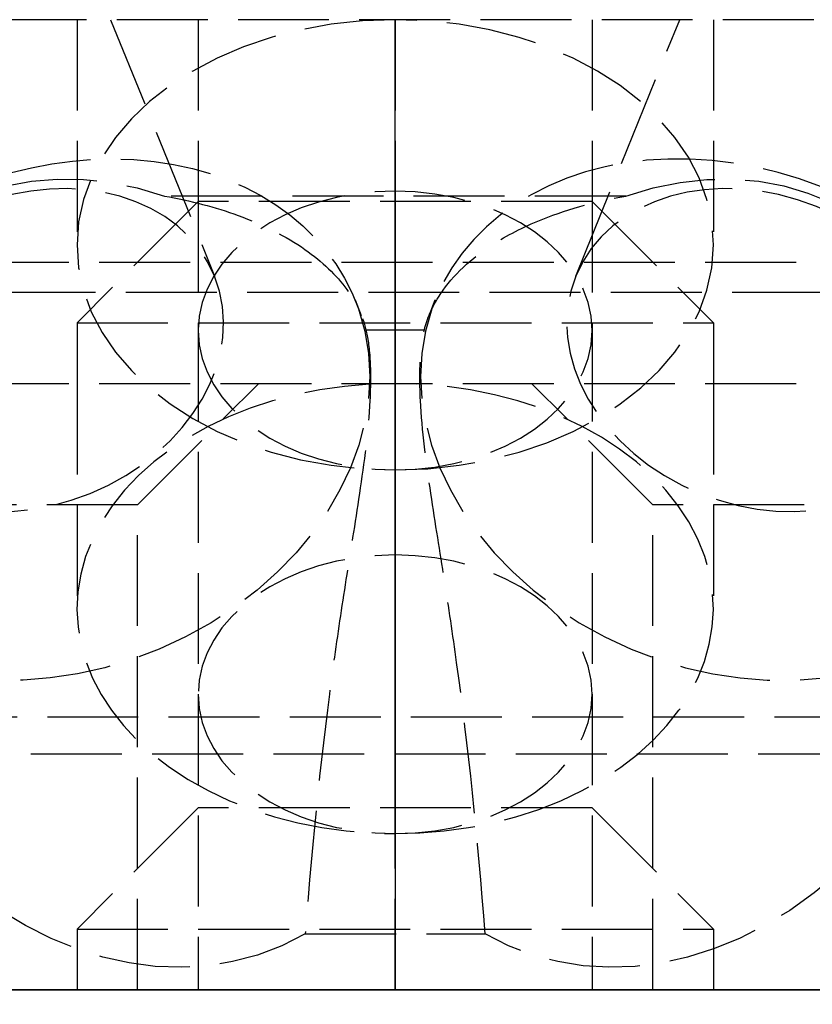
# Model space of a CAD drawing. Header units: millimetres. Extents: x -25 to 25, y -0.2 to 16.
import ezdxf

# ---------------------------------------------------------------- set-up
doc = ezdxf.new("R2010")
doc.units = ezdxf.units.MM
doc.header["$LTSCALE"] = 10
doc.linetypes.add('ALLCAD_Strich', pattern=[0.2, 0.15, -0.05])
for name, color, linetype in [('BESCH_KONT_sich_schn_ansi_2d', 40, 'Continuous'), ('BESCH_KONT_sich_schn_grun_2d', 10, 'Continuous'), ('BESCH_KONT_sich_schn_seit_2d', 160, 'Continuous')]:
    doc.layers.add(name, color=color, linetype=linetype)

msp = doc.modelspace()

# ---------------------------------------------------------------- linework, layer by layer
at = {"layer": 'BESCH_KONT_sich_schn_ansi_2d', "linetype": 'ALLCAD_Strich'}
for p, q in [((25, 0), (-25.00000000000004, 0)), ((-12.58732918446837, 0, -150), (12.58732918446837, 0, -150)), ((-5.250000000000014, 0, -20), (-5.250000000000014, 0, -23.71231060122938)), ((-5.250000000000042, 0, -80.00000000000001), (-5.250000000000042, 0, -83.71231060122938)), ((-5.086504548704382, 0, -13.42304987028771), (-2.876312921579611, 0, -5.961567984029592)), ((-4.138442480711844, 0, -6.949041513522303), (-2.532194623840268, 0, -6.553909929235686)), ((-3.250000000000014, 0, -25.12652416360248), (-3.250000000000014, 0, -36)), ((-3.250000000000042, 0, -85.12652416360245), (-3.250000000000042, 0, -90.00000000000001)), ((-0.5644394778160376, 0, -4.945268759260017), (0.5644394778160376, 0, -4.945268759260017)), ((-0.4933699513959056, 0, -4.95876038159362), (-0.4486172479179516, 0, -4.807677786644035)), ((-0.0098449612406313, 0, -0.0071317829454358), (-0.0098449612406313, 0, -0.0044961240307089)), ((-0.0081395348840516, 0, -0.0044961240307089), (-0.0081395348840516, 0, -0.0071317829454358)), ((-0.0063565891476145, 0, -0.0098449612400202), (-0.0071317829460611, 0, -0.0098449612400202)), ((-0.0071317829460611, 0, -0.0017829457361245), (-0.0063565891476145, 0, -0.0017829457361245)), ((-0.006511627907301, 0, -0.0033333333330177), (-0.0069767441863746, 0, -0.0033333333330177)), ((-0.0069767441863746, 0, -0.0082945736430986), (-0.006511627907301, 0, -0.0082945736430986)), ((-0.0053488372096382, 0, -0.0071317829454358), (-0.0053488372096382, 0, -0.0044961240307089)), ((-0.0036434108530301, 0, -0.0044961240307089), (-0.0036434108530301, 0, -0.0071317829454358)), ((-0.0027131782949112, 0, -0.001937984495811), (0.0010077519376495, 0, -0.001937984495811)), ((-0.0010077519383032, 0, -0.0096899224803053), (-0.0027131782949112, 0, -0.0096899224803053)), ((-0.0027131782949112, 0, -0.0096899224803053), (-0.0027131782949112, 0, -0.001937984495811)), ((-0.0010077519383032, 0, -0.0070542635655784), (-0.0010077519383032, 0, -0.0096899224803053)), ((0.0010077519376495, 0, -0.0070542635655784), (-0.0010077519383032, 0, -0.0070542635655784)), ((-0.0009871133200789, 0, -0.0056589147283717), (0.0005632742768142, 0, -0.0056589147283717)), ((-0.0009871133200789, 0, -0.0034883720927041), (-0.0009871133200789, 0, -0.0056589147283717)), ((0.0005632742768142, 0, -0.0034883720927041), (-0.0009871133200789, 0, -0.0034883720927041)), ((0.0014935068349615, 0, -0.0047286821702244), (0.0014935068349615, 0, -0.0044186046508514)), ((0.003178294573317, 0, -0.00410852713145), (0.003178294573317, 0, -0.0048837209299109)), ((0.0039534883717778, 0, -0.0071317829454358), (0.0039534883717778, 0, -0.0044961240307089)), ((0.0056589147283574, 0, -0.0044961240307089), (0.0056589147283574, 0, -0.0071317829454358)), ((0.0074418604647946, 0, -0.0098449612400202), (0.006666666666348, 0, -0.0098449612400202)), ((0.006666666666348, 0, -0.0017829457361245), (0.0074418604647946, 0, -0.0017829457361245)), ((0.0072868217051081, 0, -0.0033333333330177), (0.0068217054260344, 0, -0.0033333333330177)), ((0.0068217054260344, 0, -0.0082945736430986), (0.0072868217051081, 0, -0.0082945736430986)), ((0.0084496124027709, 0, -0.0071317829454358), (0.0084496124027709, 0, -0.0044961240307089)), ((0.010155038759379, 0, -0.0044961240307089), (0.010155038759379, 0, -0.0071317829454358)), ((0.4485816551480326, 0, -4.807557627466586), (0.4933699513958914, 0, -4.958760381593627)), ((4.138442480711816, 0, -6.949041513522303), (2.532194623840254, 0, -6.553909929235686)), ((2.876312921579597, 0, -5.961567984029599), (5.086504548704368, 0, -13.42304987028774)), ((3.249999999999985, 0, -25.12652416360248), (3.249999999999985, 0, -36)), ((3.249999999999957, 0, -85.12652416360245), (3.249999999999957, 0, -90.00000000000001)), ((5.249999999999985, 0, -20), (5.249999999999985, 0, -23.71231060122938)), ((5.249999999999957, 0, -80.00000000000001), (5.249999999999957, 0, -83.71231060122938))]:
    msp.add_line(p, q, dxfattribs=at)
at = {"layer": 'BESCH_KONT_sich_schn_ansi_2d', "linetype": 'ALLCAD_Strich', "extrusion": (0, -1, 0)}
for centre in [(-7.500000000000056, -100), (7.499999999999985, -50.00000000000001)]:
    msp.add_circle(centre, 5.25, dxfattribs=at)
at = {"layer": 'BESCH_KONT_sich_schn_ansi_2d', "linetype": 'ALLCAD_Strich', "extrusion": (0, 1, 0)}
for centre, radius in [((7.500000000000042, -100), 3.25), ((1.42e-14, -78.00000000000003), 5.25), ((1.42e-14, -133), 5.25), ((1.42e-14, -78.00000000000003), 3.25), ((1.42e-14, -133), 3.25), ((-7.499999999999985, -50.00000000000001), 3.25)]:
    msp.add_circle(centre, radius, dxfattribs=at)
for centre, radius, start, end in [((7.11e-14, -120.2500000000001), 12.25000000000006, 2.99999999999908, 177.0000000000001), ((1.42e-14, -30.00000000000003), 11.49999999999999, 203.4018390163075, 336.5981609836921), ((1.42e-14, -120), 7.5, 2.999999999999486, 176.9999999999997), ((-1.42e-14, -29.75000000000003), 7.750000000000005, 204.4000000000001, 335.5999999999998), ((0.0071317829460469, -0.0071317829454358), 0.0027131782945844, 270.0000000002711, 0), ((0.0071317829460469, -0.0044961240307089), 0.0027131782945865, 0, 89.99999999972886), ((0.0063565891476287, -0.0071317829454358), 0.0027131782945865, 180, 269.9999999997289), ((0.0063565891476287, -0.0044961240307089), 0.0027131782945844, 90.00000000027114, 180), ((-0.0010077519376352, -0.0048837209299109), 0.0021705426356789, 180, 269.9999999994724), ((-0.0010077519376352, -0.00410852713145), 0.0021705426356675, 90.00000000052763, 180), ((-0.0066666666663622, -0.0071317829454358), 0.0027131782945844, 270, 359.9999999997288), ((-0.0066666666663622, -0.0044961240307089), 0.0027131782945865, 0, 89.99999999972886), ((-0.0074418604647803, -0.0071317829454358), 0.0027131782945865, 180, 269.9999999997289), ((-0.0074418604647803, -0.0044961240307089), 0.0027131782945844, 90.00000000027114, 180), ((-12.50000000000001, -45.00000000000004), 5.250000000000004, 340.5242570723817, 180)]:
    msp.add_arc(centre, radius, start, end, dxfattribs=at)
at = {"layer": 'BESCH_KONT_sich_schn_ansi_2d', "linetype": 'ALLCAD_Strich', "extrusion": (0, -1, 0)}
for centre, radius, start, end in [((1.42e-14, -29.75000000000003), 12.25000000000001, 204.4000000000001, 335.5999999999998), ((-1.42e-14, -120), 11.00000000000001, 3.000000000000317, 177.0000000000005), ((-5.68e-14, -120.25), 7.749999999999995, 3.000000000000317, 177.0000000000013), ((-1.42e-14, -30.00000000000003), 7.500000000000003, 203.4018390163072, 336.5981609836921), ((-0.0069767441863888, -0.0044961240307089), 0.0011627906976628, 89.999999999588, 180), ((-0.0069767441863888, -0.0071317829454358), 0.0011627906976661, 180, 270.000000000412), ((-0.006511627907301, -0.0044961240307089), 0.0011627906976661, 0, 90.000000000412), ((-0.006511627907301, -0.0071317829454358), 0.0011627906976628, 270, 4.119963e-10), ((0.0005632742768, -0.0044186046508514), 0.0009302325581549, 0, 89.99999999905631), ((0.0005632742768, -0.0047286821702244), 0.0009302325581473, 270, 359.9999999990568), ((0.0068217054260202, -0.0044961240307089), 0.0011627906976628, 89.999999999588, 180), ((0.0068217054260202, -0.0071317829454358), 0.0011627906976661, 180, 270.000000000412), ((0.0072868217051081, -0.0044961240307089), 0.0011627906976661, 0, 90.000000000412), ((0.0072868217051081, -0.0071317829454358), 0.0011627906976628, 269.999999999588, 0)]:
    msp.add_arc(centre, radius, start, end, dxfattribs=at)
for centre, major_axis, ratio, start_param, end_param in [((-8.20266868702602, 0, -12.49999999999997), (1.609288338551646, 0, 5.432866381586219), 0.5735764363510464, -3.141592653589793, 3.141592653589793), ((-1.42e-14, 0, -23.71231060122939), (5.25, 0), 0.7071067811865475, -1.570796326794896, 4.712388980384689), ((-4.26e-14, 0, -80.00000000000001), (2.9e-15, 0, 7.424621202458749), 0.7071067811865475, -2.696110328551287, 2.696110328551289), ((-4.26e-14, 0, -83.71231060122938), (5.25, 0), 0.7071067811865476, -1.570796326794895, 4.71238898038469), ((-1.42e-14, 0, -20), (2.9e-15, 0, 7.424621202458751), 0.7071067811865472, -3.141592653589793, 3.141592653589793), ((-1.42e-14, 0, -25.12652416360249), (3.25, 0), 0.7071067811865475, -3.141592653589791, 3.141592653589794), ((-1.42e-14, 0, -85.12652416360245), (3.249999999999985, 0), 0.7071067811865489, -0.785085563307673, 3.14159265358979), ((-4.26e-14, 0, -85.12652416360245), (-3.249999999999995, 0), 0.7071067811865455, -3.6e-15, 0.7850855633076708), ((-4.26e-14, 0, -85.12652416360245), (3.25, 0), 0.7071067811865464, -2.356507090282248, -0.7850855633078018), ((-4.26e-14, 0, -80.00000000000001), (2.9e-15, 0, 7.424621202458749), 0.7071067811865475, 2.696110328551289, 3.141592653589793), ((5.527173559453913, 0, -3.46767982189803), (-5.033803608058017, 0, -1.491080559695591), 0.5735764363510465, -6.759892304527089, -0.4767069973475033), ((-4.26e-14, 0, -80.00000000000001), (2.9e-15, 0, 7.424621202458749), 0.7071067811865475, -3.141592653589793, -2.696110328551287)]:
    msp.add_ellipse(centre, major_axis=major_axis, ratio=ratio, start_param=start_param, end_param=end_param, dxfattribs=at)
at = {"layer": 'BESCH_KONT_sich_schn_ansi_2d', "linetype": 'ALLCAD_Strich', "extrusion": (0, 1, 0)}
for centre, major_axis, ratio, start_param, end_param in [((-5.527173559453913, 0, -3.46767982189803), (5.033803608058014, 0, -1.491080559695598), 0.5735764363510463, -9.901484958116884, -3.618299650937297), ((-5.992477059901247, 0, -5.038518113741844), (3.116164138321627, 0, -0.9230498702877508), 0.5735764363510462, -3.618299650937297, 2.664885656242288), ((-1.42e-14, 0, -36.00000000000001), (1.8e-15, 0, 4.596194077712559), 0.7071067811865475, -3.141592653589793, 3.141592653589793), ((-4.26e-14, 0, -90.00000000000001), (1.8e-15, 0, 4.596194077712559), 0.7071067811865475, -3.141592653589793, 3.141592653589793), ((5.992477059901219, 0, -5.038518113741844), (3.116164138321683, 0, 0.923049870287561), 0.5735764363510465, -5.806478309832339, 0.4767069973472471)]:
    msp.add_ellipse(centre, major_axis=major_axis, ratio=ratio, start_param=start_param, end_param=end_param, dxfattribs=at)
at = {"layer": 'BESCH_KONT_sich_schn_ansi_2d', "linetype": 'ALLCAD_Strich', "extrusion": (0, -0.9999999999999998, 0)}
msp.add_ellipse((8.20266868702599, 0, -12.49999999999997), major_axis=(-1.609288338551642, 0, 5.432866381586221), ratio=0.5735764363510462, start_param=-3.141592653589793, end_param=3.141592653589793, dxfattribs=at)
at = {"layer": 'BESCH_KONT_sich_schn_ansi_2d', "linetype": 'ALLCAD_Strich', "extrusion": (0, 1, 0)}
for points, knots in [([(-3.804787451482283, 0), (-3.373804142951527, 0, -0.1195009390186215), (-2.966001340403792, 0, -0.2894036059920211), (-2.591991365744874, 0, -0.5063420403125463), (-2.170191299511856, 0, -0.7510003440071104), (-1.799290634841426, 0, -1.050874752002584), (-1.489232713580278, 0, -1.395055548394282), (-1.200904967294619, 0, -1.715114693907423), (-0.969650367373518, 0, -2.068483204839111), (-0.7979445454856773, 0, -2.443931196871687), (-0.6433660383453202, 0, -2.781928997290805), (-0.5384480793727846, 0, -3.134705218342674), (-0.4820427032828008, 0, -3.494086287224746)], [0, 0, 0, 0, 0.136064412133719, 0.136064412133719, 0.136064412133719, 0.2895148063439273, 0.2895148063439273, 0.2895148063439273, 0.4322107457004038, 0.4322107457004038, 0.4322107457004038, 0.5606730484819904, 0.5606730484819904, 0.5606730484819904, 0.5606730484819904]), ([(-0.4820427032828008, 0, -3.494086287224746), (-0.4518935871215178, 0, -3.725743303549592), (-0.4033318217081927, 0, -4.168734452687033), (-0.4058223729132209, 0, -4.846674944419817), (-0.5873383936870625, 0, -5.043905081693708), (-0.8164254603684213, 0, -4.664623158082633), (-1.152672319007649, 0, -3.482579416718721), (-1.364116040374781, 0, -1.71044804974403), (-1.485113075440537, 0)], [-0.099254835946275, -0.099254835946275, -0.099254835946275, -0.099254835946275, -0.0323807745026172, 0.0344932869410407, 0.1682414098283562, 0.3019895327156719, 0.4357376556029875, 0.8369820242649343, 0.8369820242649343, 0.8369820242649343, 0.8369820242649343]), ([(1.485113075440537, 0), (1.364116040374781, 0, -1.71044804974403), (1.152672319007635, 0, -3.482579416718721), (0.8164254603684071, 0, -4.664623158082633), (0.5873383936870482, 0, -5.043905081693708), (0.4058223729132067, 0, -4.846674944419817), (0.4033318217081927, 0, -4.168734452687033), (0.4518935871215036, 0, -3.725743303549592), (0.4820427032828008, 0, -3.494086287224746)], [-0.8369820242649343, -0.8369820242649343, -0.8369820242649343, -0.8369820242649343, -0.4357376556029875, -0.3019895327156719, -0.1682414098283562, -0.0344932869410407, 0.0323807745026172, 0.099254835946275, 0.099254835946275, 0.099254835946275, 0.099254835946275]), ([(0.4820427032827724, 0, -3.494086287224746), (0.5275313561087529, 0, -3.204260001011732), (0.604597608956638, 0, -2.918562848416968), (0.7139671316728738, 0, -2.641272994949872), (0.9035222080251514, 0, -2.160684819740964), (1.187624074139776, 0, -1.711723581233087), (1.561693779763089, 0, -1.316596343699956), (1.794231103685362, 0, -1.070968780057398), (2.058838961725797, 0, -0.8490556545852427), (2.351840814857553, 0, -0.6552085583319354), (2.787986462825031, 0, -0.3666589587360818), (3.27854998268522, 0, -0.1459125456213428), (3.804787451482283, 0)], [0, 0, 0, 0, 0.1036939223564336, 0.1036939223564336, 0.1036939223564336, 0.2834122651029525, 0.2834122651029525, 0.2834122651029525, 0.3951326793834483, 0.3951326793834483, 0.3951326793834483, 0.5614332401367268, 0.5614332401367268, 0.5614332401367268, 0.5614332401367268])]:
    msp.add_open_spline(points, degree=3, knots=knots, dxfattribs=at)
at = {"layer": 'BESCH_KONT_sich_schn_ansi_2d', "linetype": 'ALLCAD_Strich'}
msp.add_open_spline([(-0.4820427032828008, 0, -3.494086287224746), (-0.1606809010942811, 0, -3.494086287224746), (0.1606809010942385, 0, -3.494086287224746), (0.4820427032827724, 0, -3.494086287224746)], degree=3, dxfattribs=at)
at = {"layer": 'BESCH_KONT_sich_schn_grun_2d', "linetype": 'ALLCAD_Strich'}
for p, q in [((12.90767078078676, 16), (-12.9076707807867, 15.99999999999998)), ((-5.25, 15.99999999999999), (-5.25, 12.28768939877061)), ((-4.695492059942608, 15.99999999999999), (-2.980795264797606, 11.77261002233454)), ((-3.25, 16), (-3.25, 13)), ((2.98079526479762, 11.77261002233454), (4.695492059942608, 16)), ((3.25, 16), (3.25, 13)), ((5.25, 15.99999999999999), (5.25, 12.28768939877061)), ((-3.25, 12.99999999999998), (-5.25, 11)), ((-3.25, 13), (-3.25, 10.87347583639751)), ((3.25, 12.99999999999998), (-3.25, 12.99999999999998)), ((3.25, 13), (3.25, 10.87347583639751)), ((3.25, 12.99999999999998), (5.25, 11)), ((-6.88306408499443, 11.99999999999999), (6.88306408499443, 12)), ((7.057798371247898, 11.49999999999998), (-7.057798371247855, 11.49999999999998)), ((-0.6621491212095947, 11.37720248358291), (-0.559086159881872, 11.12311247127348)), ((0.5590874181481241, 11.12311557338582), (0.6621491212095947, 11.3772024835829)), ((-5.25, 11), (-5.25, 10)), ((-5.25, 11), (5.25, 11)), ((5.25, 11), (5.25, 10)), ((-3.25, 10.87347583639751), (-3.25, -1.42e-14)), ((3.25, 10.87347583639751), (3.25, -1.42e-14)), ((-6.88306408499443, 9.999999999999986), (6.88306408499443, 10)), ((-5.250000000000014, 10), (-5.250000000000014, 6.287689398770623)), ((-4.250000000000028, 8), (-2.250000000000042, 9.999999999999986)), ((4.249999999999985, 8), (2.249999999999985, 10)), ((5.249999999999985, 10), (5.249999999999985, 6.287689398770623)), ((-4.250000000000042, 8), (-10.75000000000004, 8)), ((-4.250000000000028, 0), (-4.250000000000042, 8)), ((4.25, 0), (4.25, 8)), ((10.75, 8), (4.25, 8)), ((-7.739378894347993, 4.500000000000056), (7.739378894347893, 4.500000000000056)), ((7.489721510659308, 3.887143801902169), (-7.489721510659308, 3.887143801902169)), ((-3.25, 2.999999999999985), (-5.25, 1)), ((3.25, 2.999999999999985), (-3.25, 2.999999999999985)), ((3.25, 2.999999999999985), (5.25, 1)), ((-5.25, 1), (-5.25, 0)), ((-5.25, 1), (5.25, 1)), ((5.25, 1), (5.25, 0)), ((25.00000000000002, 0), (-25.00000000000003, -1.42e-14)), ((-0.0098449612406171, 0.0050000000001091), (-0.0098449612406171, 1.137e-13)), ((-0.0071317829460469, 0.0050000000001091), (-0.0098449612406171, 0.0050000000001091)), ((-0.0081395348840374, 0.0050000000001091), (-0.0081395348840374, 1.137e-13)), ((-0.0071317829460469, 0.0050000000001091), (-0.0071317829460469, 1.137e-13)), ((-0.0063565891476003, 0.0050000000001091), (-0.0071317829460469, 0.0050000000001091)), ((-0.0069767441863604, 0.0050000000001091), (-0.0069767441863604, 1.137e-13)), ((-0.0065116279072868, 0.0050000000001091), (-0.0065116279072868, 1.137e-13)), ((-0.0063565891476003, 0.0050000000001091), (-0.0036434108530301, 0.0050000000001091)), ((-0.0063565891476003, 0.0050000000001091), (-0.0063565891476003, 1.137e-13)), ((-0.0053488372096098, 0.0050000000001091), (-0.0053488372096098, 1.137e-13)), ((-0.0036434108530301, 0.0050000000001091), (-0.0036434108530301, 1.137e-13)), ((-0.0027131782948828, 0.0050000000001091), (-0.0027131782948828, 1.137e-13)), ((0.0010077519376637, 0.0050000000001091), (-0.0027131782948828, 0.0050000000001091)), ((-0.0010077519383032, 0.0050000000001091), (-0.0010077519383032, 1.137e-13)), ((-0.0009871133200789, 1.137e-13), (-0.0009871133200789, 0.0050000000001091)), ((0.0005632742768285, 0.0050000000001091), (0.0005632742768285, 1.137e-13)), ((0.0010077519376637, 0.0050000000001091), (0.0010077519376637, 1.137e-13)), ((0.0010077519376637, 0.0050000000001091), (0.0031782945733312, 0.0050000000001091)), ((0.0014935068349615, 0.0050000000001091), (0.0014935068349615, 1.137e-13)), ((0.0031782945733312, 0.0050000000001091), (0.0031782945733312, 1.137e-13)), ((0.003953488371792, 0.0050000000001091), (0.003953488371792, 1.137e-13)), ((0.0066666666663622, 0.0050000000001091), (0.003953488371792, 0.0050000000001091)), ((0.0056589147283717, 0.0050000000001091), (0.0056589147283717, 1.137e-13)), ((0.0066666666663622, 0.0050000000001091), (0.0066666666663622, 1.137e-13)), ((0.0074418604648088, 0.0050000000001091), (0.0066666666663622, 0.0050000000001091)), ((0.0068217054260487, 0.0050000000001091), (0.0068217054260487, 1.137e-13)), ((0.0072868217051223, 0.0050000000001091), (0.0072868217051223, 1.137e-13)), ((0.0074418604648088, 0.0050000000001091), (0.010155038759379, 0.0050000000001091)), ((0.0074418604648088, 0.0050000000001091), (0.0074418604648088, 1.137e-13)), ((0.0084496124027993, 0.0050000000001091), (0.0084496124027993, 1.137e-13)), ((0.010155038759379, 0.0050000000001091), (0.010155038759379, 1.137e-13))]:
    msp.add_line(p, q, dxfattribs=at)
at = {"layer": 'BESCH_KONT_sich_schn_grun_2d', "linetype": 'ALLCAD_Strich', "extrusion": (0, 0, -1)}
for centre, major_axis, ratio, start_param, end_param in [((0, 12.28768939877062), (5.25, 2.3e-15), 0.7071067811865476, -1.570796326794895, 4.71238898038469), ((-5.527173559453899, 9.403870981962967), (-4.865024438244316, -1.973331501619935), 0.7854191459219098, 0, 3.179456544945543), ((-4.5, 6.871491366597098), (-2.512456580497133, 6.194176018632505), 0.7854191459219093, -3.247987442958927, 0.6040189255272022), ((-5.992477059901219, 10.55102385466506), (3.011681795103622, 1.221586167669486), 0.7854191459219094, -3.141592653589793, 3.141592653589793), ((5.992477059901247, 10.55102385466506), (-3.011681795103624, 1.221586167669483), 0.7854191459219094, -3.141592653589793, 3.141592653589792), ((0, 10.87347583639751), (3.25, 1.4e-15), 0.7071067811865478, -3.141592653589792, 3.141592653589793), ((-5.527173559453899, 9.403870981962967), (4.86502443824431, 1.973331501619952), 0.7854191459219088, 0.0378638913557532, 2.88596561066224), ((-1.42e-14, 6.287689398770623), (5.25, 2.3e-15), 0.7071067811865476, -1.570796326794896, 4.71238898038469), ((-1.42e-14, 4.873475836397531), (3.25, 1.4e-15), 0.7071067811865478, -3.141592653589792, 3.141592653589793)]:
    msp.add_ellipse(centre, major_axis=major_axis, ratio=ratio, start_param=start_param, end_param=end_param, dxfattribs=at)
at = {"layer": 'BESCH_KONT_sich_schn_grun_2d', "linetype": 'ALLCAD_Strich', "extrusion": (0, 0, -0.9999999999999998)}
msp.add_ellipse((4.500000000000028, 6.871491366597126), major_axis=(2.512456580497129, 6.19417601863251), ratio=0.7854191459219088, start_param=-0.6040189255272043, end_param=3.247987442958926, dxfattribs=at)
at = {"layer": 'BESCH_KONT_sich_schn_grun_2d', "linetype": 'ALLCAD_Strich'}
for centre, major_axis, ratio, start_param, end_param in [((5.527173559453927, 9.403870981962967), (4.865024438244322, -1.973331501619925), 0.7854191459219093, -0.2556270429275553, 3.141592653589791), ((5.52717355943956, 9.403870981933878), (-4.865024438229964, 1.97333150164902), 0.7854191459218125, -7.8275e-12, 0.0378666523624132), ((5.527173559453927, 9.403870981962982), (-4.865024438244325, 1.973331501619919), 0.7854191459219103, 0.0378666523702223, 2.885965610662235)]:
    msp.add_ellipse(centre, major_axis=major_axis, ratio=ratio, start_param=start_param, end_param=end_param, dxfattribs=at)
for points, knots in [([(-3.804787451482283, 13.09043125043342), (-3.373804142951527, 13.01507384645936), (-2.966001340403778, 12.90793306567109), (-2.59199136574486, 12.77113148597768), (-2.170191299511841, 12.61684973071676), (-1.799290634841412, 12.42774864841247), (-1.489232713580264, 12.21070791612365), (-1.200904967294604, 12.00887831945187), (-0.9696503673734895, 11.78604380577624), (-0.7979445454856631, 11.54928595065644), (-0.643366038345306, 11.33614422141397), (-0.5384480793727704, 11.11368320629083), (-0.4820427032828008, 10.88705716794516)], [0, 0, 0, 0, 0.136064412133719, 0.136064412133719, 0.136064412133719, 0.2895148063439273, 0.2895148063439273, 0.2895148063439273, 0.4322107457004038, 0.4322107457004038, 0.4322107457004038, 0.5606730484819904, 0.5606730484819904, 0.5606730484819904, 0.5606730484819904]), ([(0.4820427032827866, 10.88705716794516), (0.5275313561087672, 11.06982189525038), (0.6045976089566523, 11.24998278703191), (0.713967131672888, 11.42484202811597), (0.9035222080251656, 11.72790138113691), (1.18762407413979, 12.0110167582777), (1.561693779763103, 12.26018436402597), (1.794231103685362, 12.41507733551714), (2.058838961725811, 12.55501596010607), (2.351840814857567, 12.67725612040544), (2.787986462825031, 12.85921576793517), (3.278549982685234, 12.99841866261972), (3.804787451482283, 13.09043125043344)], [0, 0, 0, 0, 0.1036939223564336, 0.1036939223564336, 0.1036939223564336, 0.2834122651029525, 0.2834122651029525, 0.2834122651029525, 0.3951326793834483, 0.3951326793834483, 0.3951326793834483, 0.5614332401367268, 0.5614332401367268, 0.5614332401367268, 0.5614332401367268]), ([(-0.4820427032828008, 10.88705716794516), (-0.4518935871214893, 10.759622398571), (-0.4033318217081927, 10.43634648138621), (-0.4058223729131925, 9.497225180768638), (-0.587338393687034, 8.148049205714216), (-0.8164254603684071, 6.758632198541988), (-1.152672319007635, 4.513665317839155), (-1.364116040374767, 2.530780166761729), (-1.485113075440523, 0.9218971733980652)], [-0.099254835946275, -0.099254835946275, -0.099254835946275, -0.099254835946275, -0.0323807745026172, 0.0344932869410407, 0.1682414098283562, 0.3019895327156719, 0.4357376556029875, 0.8369820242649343, 0.8369820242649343, 0.8369820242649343, 0.8369820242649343]), ([(1.485113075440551, 0.9218971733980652), (1.364116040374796, 2.530780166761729), (1.152672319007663, 4.513665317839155), (0.8164254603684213, 6.758632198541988), (0.5873383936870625, 8.148049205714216), (0.4058223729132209, 9.497225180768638), (0.403331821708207, 10.43634648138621), (0.4518935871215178, 10.759622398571), (0.482042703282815, 10.88705716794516)], [-0.8369820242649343, -0.8369820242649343, -0.8369820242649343, -0.8369820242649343, -0.4357376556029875, -0.3019895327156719, -0.1682414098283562, -0.0344932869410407, 0.0323807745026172, 0.099254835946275, 0.099254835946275, 0.099254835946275, 0.099254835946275]), ([(-1.485113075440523, 0.9218971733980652), (-0.9900753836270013, 0.9218971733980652), (-0.4950376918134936, 0.9218971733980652), (0.495037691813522, 0.9218971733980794), (0.990075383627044, 0.9218971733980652), (1.485113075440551, 0.9218971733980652)], [0, 0, 0, 0, 0.1485113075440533, 0.1485113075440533, 0.2970226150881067, 0.2970226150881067, 0.2970226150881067, 0.2970226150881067])]:
    msp.add_open_spline(points, degree=3, knots=knots, dxfattribs=at)
for points in [[(3.804787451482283, 13.09043125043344), (1.268262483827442, 13.09043125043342), (-1.268262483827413, 13.09043125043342), (-3.804787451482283, 13.09043125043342)], [(-0.4820427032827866, 10.88705716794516), (-0.1606809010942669, 10.88705716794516), (0.1606809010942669, 10.88705716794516), (0.4820427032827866, 10.88705716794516)]]:
    msp.add_open_spline(points, degree=3, dxfattribs=at)
at = {"layer": 'BESCH_KONT_sich_schn_seit_2d', "linetype": 'ALLCAD_Strich'}
for p, q in [((0, 16, -143.25), (0, 13, -143.25)), ((0, 16, -136.75), (0, 13, -136.75)), ((0, 16, -128.25), (0, 13, -128.25)), ((0, 16, -121.75), (0, 13, -121.75)), ((0, 16, -136.25), (0, 3, -136.25)), ((0, 16, -129.75), (0, 3, -129.75)), ((0, 16, -113.25), (0, 13, -113.25)), ((0, 16, -106.75), (0, 13, -106.75)), ((0, 16, -33.25000000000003), (0, 13, -33.25000000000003)), ((0, 16, -26.75000000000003), (0, 13, -26.75000000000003)), ((0, 16, -103.25), (0, 13, -103.25)), ((0, 16, -96.75000000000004), (0, 13, -96.75000000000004)), ((0, 16, -81.25000000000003), (0, 13, -81.25000000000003)), ((0, 16, -74.75000000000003), (0, 13, -74.75000000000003)), ((0, 16, -73.25000000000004), (0, 13, -73.25000000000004)), ((0, 16, -66.75000000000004), (0, 13, -66.75000000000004)), ((0, 16, -88.25000000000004), (0, 13, -88.25000000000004)), ((0, 16, -81.75000000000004), (0, 13, -81.75000000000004)), ((0, 16, -58.25000000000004), (0, 13, -58.25000000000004)), ((0, 16, -51.75000000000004), (0, 13, -51.75000000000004)), ((0, 16, -48.25000000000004), (0, 13, -48.25000000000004)), ((0, 16, -41.75000000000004), (0, 13, -41.75000000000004)), ((0, 11.5, -37.50000000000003), (0, 16, -42.00000000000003)), ((0, 16, -34.81052926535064), (0, 11.5, -32.95155933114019)), ((0, 11.5, -20.40317049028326), (0, 16, -21.37610492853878)), ((0, 16, -18.01072211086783), (0, 7.92639201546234, -6.955236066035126)), ((0, 16, -6.989277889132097), (0, 13.17565569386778, -3.121800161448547)), ((0, 16, -12.57537879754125), (0, 8.575378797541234, -20.00000000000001)), ((0, 13.1715728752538, -27.42462120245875), (0, 16, -27.42462120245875)), ((0, 12, -37.50000000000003), (0, 16, -41.50000000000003)), ((0, 15.99999999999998, -1.424621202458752), (0, 15.49999999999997, -1.924621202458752)), ((0, 16, -27.42462120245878), (0, 8.575378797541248, -20.00000000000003)), ((0, 11.99999999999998, -32.97883010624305), (0, 15.99999999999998, -34.56753949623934)), ((0, 15.99999999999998, -20.82842712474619), (0, 11.99999999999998, -20)), ((0, 10, -150), (0, 16, -150)), ((0, 16, -150), (0, 16)), ((0, 10), (0, 16)), ((0, 13.20612622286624, -3.323520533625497), (0, 13.69288249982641, -0.6972991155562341)), ((0, 13.64366087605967, -0.3714431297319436), (0, 13.37240313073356)), ((0, 13.1715728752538, -27.42462120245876), (0, 0, -40.59619407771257)), ((0, 13.1715728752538, -27.42462120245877), (0, 10.87347583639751, -25.12652416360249)), ((0, 12.99999999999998, -143.25), (0, 11, -145.25)), ((0, 12.99999999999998, -136.75), (0, 11, -134.75)), ((0, 12.99999999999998, -128.25), (0, 11, -130.25)), ((0, 12.99999999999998, -121.75), (0, 11, -119.75)), ((0, 12.99999999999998, -113.25), (0, 11, -115.25)), ((0, 12.99999999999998, -106.75), (0, 11, -104.75)), ((0, 12.99999999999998, -33.25000000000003), (0, 11, -35.25000000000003)), ((0, 12.99999999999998, -26.75000000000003), (0, 11, -24.75000000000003)), ((0, 12.99999999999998, -103.25), (0, 11, -105.25)), ((0, 12.99999999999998, -96.75000000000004), (0, 11, -94.75000000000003)), ((0, 12.99999999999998, -81.25000000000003), (0, 11, -83.25000000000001)), ((0, 12.99999999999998, -74.75000000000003), (0, 11, -72.75000000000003)), ((0, 12.99999999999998, -73.25000000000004), (0, 11, -75.25000000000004)), ((0, 12.99999999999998, -66.75000000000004), (0, 11, -64.75000000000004)), ((0, 12.99999999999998, -88.25000000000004), (0, 11, -90.25000000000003)), ((0, 12.99999999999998, -81.75000000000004), (0, 11, -79.75000000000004)), ((0, 12.99999999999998, -58.25000000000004), (0, 11, -60.25000000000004)), ((0, 12.99999999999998, -51.75000000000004), (0, 11, -49.75000000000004)), ((0, 12.99999999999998, -48.25000000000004), (0, 11, -50.25000000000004)), ((0, 12.99999999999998, -41.75000000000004), (0, 11, -39.75000000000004)), ((0, 12.99999999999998, -140), (0, 12.99999999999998, -143.25)), ((0, 12.99999999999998, -136.75), (0, 12.99999999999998, -140)), ((0, 12.99999999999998, -125), (0, 12.99999999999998, -128.25)), ((0, 12.99999999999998, -121.75), (0, 12.99999999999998, -125)), ((0, 12.99999999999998, -110), (0, 12.99999999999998, -113.25)), ((0, 12.99999999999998, -106.75), (0, 12.99999999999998, -110)), ((0, 12.99999999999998, -30.00000000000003), (0, 12.99999999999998, -33.25000000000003)), ((0, 12.99999999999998, -26.75000000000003), (0, 12.99999999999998, -30.00000000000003)), ((0, 12.99999999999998, -100), (0, 12.99999999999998, -103.25)), ((0, 12.99999999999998, -96.75000000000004), (0, 12.99999999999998, -100)), ((0, 12.99999999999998, -78.00000000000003), (0, 12.99999999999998, -81.25000000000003)), ((0, 12.99999999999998, -74.75000000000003), (0, 12.99999999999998, -78.00000000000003)), ((0, 12.99999999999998, -70.00000000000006), (0, 12.99999999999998, -66.75000000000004)), ((0, 12.99999999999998, -73.25000000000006), (0, 12.99999999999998, -70.00000000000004)), ((0, 12.99999999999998, -85.00000000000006), (0, 12.99999999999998, -81.75000000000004)), ((0, 12.99999999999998, -88.25000000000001), (0, 12.99999999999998, -85.00000000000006)), ((0, 12.99999999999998, -55.00000000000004), (0, 12.99999999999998, -51.75000000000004)), ((0, 12.99999999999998, -58.25000000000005), (0, 12.99999999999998, -55.00000000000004)), ((0, 12.99999999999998, -45.00000000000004), (0, 12.99999999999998, -41.75000000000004)), ((0, 12.99999999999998, -48.25000000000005), (0, 12.99999999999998, -45.00000000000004)), ((0, 10, -37.50000000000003), (0, 12, -37.50000000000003)), ((0, 12, -37.50000000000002), (0, 12, -32.97883010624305)), ((0, 9.999999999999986, -32.97883010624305), (0, 12, -32.97883010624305)), ((0, 11.99999999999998, -20), (0, 12, -32.97883010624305)), ((0, 9.999999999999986, -20), (0, 11.99999999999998, -20)), ((0, 11.99999999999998, -3.533985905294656), (0, 11.99999999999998, -20)), ((0, 9.999999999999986, -5.533985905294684), (0, 11.99999999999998, -3.533985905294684)), ((0, 10, -37.50000000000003), (0, 11.49999999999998, -37.50000000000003)), ((0, 11.49999999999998, -32.9515593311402), (0, 11.49999999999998, -37.50000000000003)), ((0, 10, -32.95155933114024), (0, 11.5, -32.95155933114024)), ((0, 11.5, -32.95155933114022), (0, 11.5, -20.40317049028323)), ((0, 11.5, -20.40317049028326), (0, 10, -20.40317049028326)), ((0, 11.5, -20.40317049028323), (0, 11.5)), ((0, 11, -145.25), (0, 10, -145.25)), ((0, 11, -134.75), (0, 10, -134.75)), ((0, 11, -115.25), (0, 10, -115.25)), ((0, 11, -104.75), (0, 10, -104.75)), ((0, 11, -130.25), (0, 10, -130.25)), ((0, 11, -119.75), (0, 10, -119.75)), ((0, 11, -105.25), (0, 10, -105.25)), ((0, 11, -94.75000000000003), (0, 10, -94.75000000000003)), ((0, 11, -35.25000000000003), (0, 10, -35.25000000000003)), ((0, 11, -24.75000000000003), (0, 10, -24.75000000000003)), ((0, 11, -83.25000000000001), (0, 10, -83.25000000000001)), ((0, 11, -72.75000000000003), (0, 10, -72.75000000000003)), ((0, 11, -75.25000000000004), (0, 10, -75.25000000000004)), ((0, 11, -64.75000000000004), (0, 10, -64.75000000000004)), ((0, 11, -90.25000000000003), (0, 10, -90.25000000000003)), ((0, 11, -79.75000000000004), (0, 10, -79.75000000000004)), ((0, 11, -60.25000000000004), (0, 10, -60.25000000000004)), ((0, 11, -49.75000000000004), (0, 10, -49.75000000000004)), ((0, 11, -50.25000000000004), (0, 10, -50.25000000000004)), ((0, 11, -39.75000000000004), (0, 10, -39.75000000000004)), ((0, 11, -145.25), (0, 11, -134.75)), ((0, 11, -130.25), (0, 11, -119.75)), ((0, 11, -115.25), (0, 11, -104.75)), ((0, 11, -35.25000000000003), (0, 11, -24.75000000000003)), ((0, 11, -104.75), (0, 11, -94.75000000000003)), ((0, 11, -79.75000000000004), (0, 11, -72.75000000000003)), ((0, 11, -70.00000000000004), (0, 11, -64.75000000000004)), ((0, 11, -72.75000000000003), (0, 11, -70.00000000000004)), ((0, 11, -85.00000000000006), (0, 11, -79.75000000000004)), ((0, 11, -90.25000000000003), (0, 11, -85.00000000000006)), ((0, 11, -55.00000000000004), (0, 11, -49.75000000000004)), ((0, 11, -60.25000000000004), (0, 11, -55.00000000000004)), ((0, 11, -45.00000000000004), (0, 11, -39.75000000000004)), ((0, 11, -49.75000000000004), (0, 11, -45.00000000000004)), ((0, 10.87347583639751, -25.12652416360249), (0, 8.575378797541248, -22.8284271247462)), ((0, 10, -112.5), (0, 3.887143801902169, -112.5)), ((0, 10, -119.6074803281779), (0, 3.887143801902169, -119.6074803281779)), ((0, 10, -112.5), (0, 4.500000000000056, -112.5)), ((0, 7.171572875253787, -7.424621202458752), (0, 9.999999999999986, -7.424621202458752)), ((0, 7.171572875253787, -67.42462120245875), (0, 9.999999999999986, -67.42462120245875)), ((0, 9.999999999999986, -52.57537879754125), (0, 2.575378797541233, -60)), ((0, 7.171572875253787, -127.4246212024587), (0, 9.999999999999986, -127.4246212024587)), ((0, 9.999999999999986, -112.5753787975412), (0, 2.575378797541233, -120)), ((0, 10, -72.57537879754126), (0, 2.575378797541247, -80)), ((0, 7.171572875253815, -87.42462120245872), (0, 10, -87.42462120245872)), ((0, 8, -96.75000000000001), (0, 9.999999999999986, -94.75000000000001)), ((0, 8, -103.25), (0, 9.999999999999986, -105.25)), ((0, 8, -46.75), (0, 10, -44.75000000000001)), ((0, 8, -53.25000000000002), (0, 10, -55.25000000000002)), ((0, 9.999999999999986, -7.424621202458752), (0, 2.575378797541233)), ((0, 9.999999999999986, -67.42462120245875), (0, 2.575378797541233, -60)), ((0, 9.999999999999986, -127.4246212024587), (0, 2.575378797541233, -120)), ((0, 10, -87.42462120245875), (0, 2.575378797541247, -80)), ((0, 9.999999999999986, -119.8443963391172), (0, 4.499999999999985, -119.8443963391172)), ((0, 9.999999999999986, -143), (0, 4.500000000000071, -143)), ((0, 10, -150), (0, 10)), ((0, -1.42e-14, -150), (0, 9.999999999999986, -150)), ((0, 9.999999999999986, -150), (0, 9.999999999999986)), ((0, -1.42e-14), (0, 9.999999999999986)), ((0, 8.575378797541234, -22.8284271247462), (0, -1.42e-14, -31.40380592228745)), ((0, 8.575378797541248, -22.82842712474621), (0, 8.575378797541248, -20.00000000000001)), ((0, 8.10926743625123, -7.045658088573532), (0, 5.459495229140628, -6.709982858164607)), ((0, 0, -96.75000000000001), (0, 8, -96.75000000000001)), ((0, 0, -103.25), (0, 8, -103.25)), ((0, 0, -46.75000000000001), (0, 8, -46.75000000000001)), ((0, 0, -53.25000000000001), (0, 8, -53.25000000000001)), ((0, 8, -100), (0, 8, -103.25)), ((0, 8, -96.75), (0, 8, -100)), ((0, 8, -50.00000000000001), (0, 8, -53.25000000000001)), ((0, 8, -46.75), (0, 8, -50.00000000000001)), ((0, 7.171572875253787, -7.424621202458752), (0, -2.84e-14, -14.59619407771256)), ((0, 7.171572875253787, -67.42462120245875), (0, -2.84e-14, -74.59619407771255)), ((0, 7.171572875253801, -127.4246212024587), (0, -1.42e-14, -134.5961940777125)), ((0, 7.171572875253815, -87.42462120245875), (0, 0, -94.59619407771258)), ((0, 4.873475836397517, -5.126524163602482), (0, 7.171572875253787, -7.424621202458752)), ((0, 4.873475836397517, -65.12652416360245), (0, 7.171572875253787, -67.42462120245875)), ((0, 4.873475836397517, -125.1265241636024), (0, 7.171572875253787, -127.4246212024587)), ((0, 7.171572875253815, -87.42462120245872), (0, 4.873475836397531, -85.12652416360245)), ((0, 5.164081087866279, -6.563916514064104), (0, 0.3705796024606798)), ((0, 2.575378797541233, -2.828427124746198), (0, 4.873475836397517, -5.126524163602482)), ((0, 2.575378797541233, -62.82842712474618), (0, 4.873475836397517, -65.12652416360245)), ((0, 2.575378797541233, -122.8284271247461), (0, 4.873475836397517, -125.1265241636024)), ((0, 4.873475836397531, -85.12652416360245), (0, 2.575378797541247, -82.82842712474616)), ((0, 4.500000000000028, -112.5), (0, 0, -108)), ((0, 4.500000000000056, -119.8443963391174), (0, 4.500000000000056, -112.5)), ((0, 4.500000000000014, -143), (0, 4.5, -150)), ((0, -1.42e-14, -119.6088845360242), (0, 4.499999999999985, -119.8443963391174)), ((0, 4.500000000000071, -119.8443963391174), (0, 4.500000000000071, -143)), ((0, 4.500000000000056, -143.0000000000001), (0, -1.42e-14, -141.4759023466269)), ((0, 3.887143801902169, -112.5), (0, 0, -109)), ((0, 3.887143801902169, -150), (0, 3.887143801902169, -119.607480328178)), ((0, 0, -119.4243044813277), (0, 3.887143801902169, -119.607480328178)), ((0, 3.887143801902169, -112.5), (0, 3.887143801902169, -119.607480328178)), ((0, 2.999999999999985, -136.25), (0, 1, -138.25)), ((0, 2.999999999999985, -129.75), (0, 1, -127.75)), ((0, 2.999999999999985, -133), (0, 2.999999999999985, -136.25)), ((0, 2.999999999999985, -129.75), (0, 2.999999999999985, -133)), ((0, 2.575378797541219, -2.828427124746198), (0, -1.42e-14, -5.403805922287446)), ((0, 2.575378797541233, -2.828427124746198), (0, 2.575378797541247)), ((0, 2.575378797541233, -62.82842712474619), (0, -1.42e-14, -65.40380592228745)), ((0, 2.575378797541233, -62.82842712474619), (0, 2.575378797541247, -60)), ((0, 2.575378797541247, -122.8284271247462), (0, -2.84e-14, -125.4038059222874)), ((0, 2.575378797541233, -122.8284271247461), (0, 2.575378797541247, -120)), ((0, 2.575378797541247, -82.82842712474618), (0, -1.42e-14, -85.40380592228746)), ((0, 2.575378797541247, -82.82842712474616), (0, 2.575378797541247, -80)), ((0, 1, -138.25), (0, 0, -138.25)), ((0, 1, -127.75), (0, 0, -127.75)), ((0, 1, -138.25), (0, 1, -127.75)), ((0, 0.0050000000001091, -0.0033333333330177), (0, 1.137e-13, -0.0033333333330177)), ((0, 0.0050000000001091, -0.0098449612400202), (0, 1.137e-13, -0.0098449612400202)), ((0, 0.0050000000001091, -0.0071317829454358), (0, 0.0050000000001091, -0.0098449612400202)), ((0, 0.0050000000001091, -0.0071317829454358), (0, 1.137e-13, -0.0071317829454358)), ((0, 0.0050000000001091, -0.0071317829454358), (0, 0.0050000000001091, -0.0044961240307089)), ((0, 0.0050000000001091, -0.0044961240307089), (0, 1.137e-13, -0.0044961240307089)), ((0, 0.0050000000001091, -0.0017829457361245), (0, 0.0050000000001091, -0.0044961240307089)), ((0, 0.0050000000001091, -0.0017829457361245), (0, 1.137e-13, -0.0017829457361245)), ((0, 0.0050000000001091, -0.0082945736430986), (0, 1.137e-13, -0.0082945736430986)), ((0, 0.0050000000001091, -0.0044186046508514), (0, 1.137e-13, -0.0044186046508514)), ((0, 0.0050000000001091, -0.0047286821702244), (0, 1.137e-13, -0.0047286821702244)), ((0, 0.0050000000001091, -0.0056589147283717), (0, 1.137e-13, -0.0056589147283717)), ((0, 0.0050000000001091, -0.0070542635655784), (0, 1.137e-13, -0.0070542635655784)), ((0, 0.0050000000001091, -0.0048837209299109), (0, 1.137e-13, -0.0048837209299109)), ((0, 0.0050000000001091, -0.00410852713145), (0, 1.137e-13, -0.00410852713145)), ((0, 0.0050000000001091, -0.001937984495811), (0, 1.137e-13, -0.001937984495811)), ((0, 0.0050000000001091, -0.0096899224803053), (0, 1.137e-13, -0.0096899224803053)), ((0, 1.137e-13, -0.0034883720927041), (0, 0.0050000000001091, -0.0034883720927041)), ((0, -1.42e-14), (0, -1.42e-14, -150))]:
    msp.add_line(p, q, dxfattribs=at)
at = {"layer": 'BESCH_KONT_sich_schn_seit_2d', "linetype": 'ALLCAD_Strich', "extrusion": (0.9999999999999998, 0, 0)}
msp.add_ellipse((0, 15.49999999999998, 5.5), major_axis=(0, -3.712310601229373, -8.962310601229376), ratio=0.4142135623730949, start_param=0.0556705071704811, end_param=0.8807808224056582, dxfattribs=at)
at = {"layer": 'BESCH_KONT_sich_schn_seit_2d', "linetype": 'ALLCAD_Strich', "extrusion": (-1, 0, 0)}
for centre, major_axis, ratio, start_param, end_param in [((0, 9.403870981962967, -3.46767982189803), (0, -4.239789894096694, -3.096236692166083), 0.2326517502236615, -11.30398727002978, -5.0208019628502), ((0, 10.55102385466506, -5.038518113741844), (0, -2.624631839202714, -1.916717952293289), 0.2326517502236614, -5.020801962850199, 1.262383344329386), ((0, -3.057765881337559, -133.0577658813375), (0, 2.014381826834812, 5.271026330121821), 0.4451832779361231, 0.7112054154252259, 1.011645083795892)]:
    msp.add_ellipse(centre, major_axis=major_axis, ratio=ratio, start_param=start_param, end_param=end_param, dxfattribs=at)
msp.add_open_spline([(0, 13.09043125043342), (0, 13.01507384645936, -0.1195009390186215), (0, 12.90793306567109, -0.2894036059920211), (0, 12.77113148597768, -0.5063420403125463), (0, 12.61684973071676, -0.7510003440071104), (0, 12.42774864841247, -1.050874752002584), (0, 12.21070791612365, -1.395055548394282), (0, 12.00887831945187, -1.715114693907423), (0, 11.78604380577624, -2.068483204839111), (0, 11.54928595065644, -2.443931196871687), (0, 11.33614422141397, -2.781928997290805), (0, 11.11368320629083, -3.134705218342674), (0, 10.88705716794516, -3.494086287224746)], degree=3, knots=[0, 0, 0, 0, 0.136064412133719, 0.136064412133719, 0.136064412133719, 0.2895148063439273, 0.2895148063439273, 0.2895148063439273, 0.4322107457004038, 0.4322107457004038, 0.4322107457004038, 0.5606730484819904, 0.5606730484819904, 0.5606730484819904, 0.5606730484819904], dxfattribs=at)
at = {"layer": 'BESCH_KONT_sich_schn_seit_2d', "linetype": 'ALLCAD_Strich', "extrusion": (1, 0, 0)}
msp.add_open_spline([(0, 10.88705716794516, -3.494086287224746), (0, 10.759622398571, -3.725743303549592), (0, 10.43634648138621, -4.168734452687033), (0, 9.497225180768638, -4.846674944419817), (0, 8.148049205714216, -5.043905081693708), (0, 6.758632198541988, -4.664623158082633), (0, 4.513665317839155, -3.482579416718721), (0, 2.530780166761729, -1.71044804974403), (0, 0.9218971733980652)], degree=3, knots=[-0.099254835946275, -0.099254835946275, -0.099254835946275, -0.099254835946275, -0.0323807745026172, 0.0344932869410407, 0.1682414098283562, 0.3019895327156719, 0.4357376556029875, 0.8369820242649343, 0.8369820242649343, 0.8369820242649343, 0.8369820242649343], dxfattribs=at)

doc.saveas('drawing.dxf')
